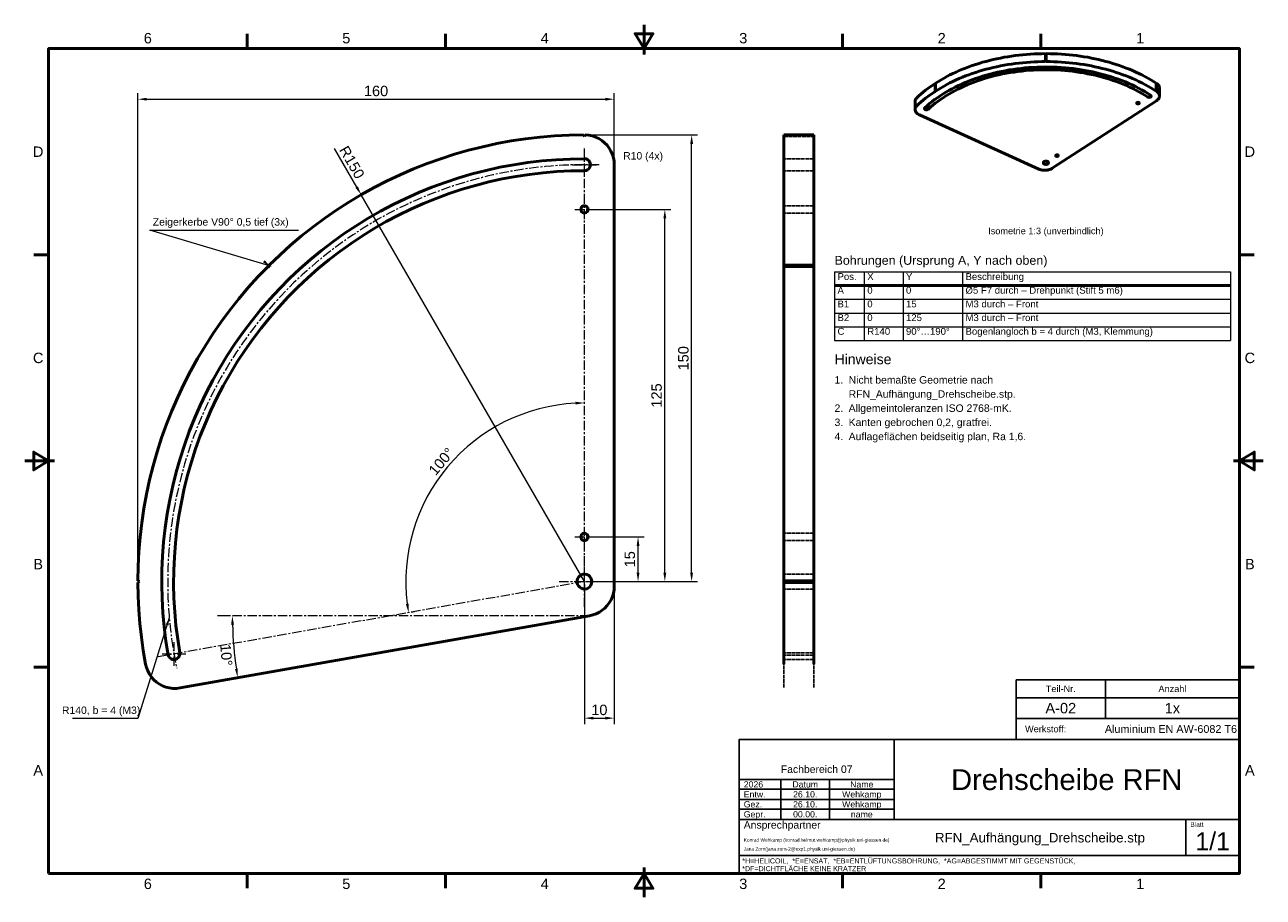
# Model space of a CAD drawing. Header units: metres. Extents: x 2 to 418, y 2 to 295.
import ezdxf
from ezdxf.enums import TextEntityAlignment as Align

# ---------------------------------------------------------------- set-up
doc = ezdxf.new("R2010")
doc.units = ezdxf.units.M
doc.linetypes.add('CENTER', pattern=[5.08, 3.175, -0.635, 0.635, -0.635])
doc.linetypes.add('DASHED', pattern=[1.524, 1.27, -0.254])
for name, color, linetype, lineweight in [('DUENN', 7, 'CONTINUOUS', 18), ('MASS', 7, 'CONTINUOUS', 18), ('MITTE', 7, 'CENTER', 18), ('RAHMEN', 7, 'CONTINUOUS', 50), ('SCHRIFTFELD', 7, 'Continuous', 25), ('SICHT', 7, 'CONTINUOUS', 50), ('TEXT', 7, 'CONTINUOUS', 25), ('VERDECKT', 7, 'DASHED', 25)]:
    doc.layers.add(name, color=color, linetype=linetype, lineweight=lineweight)
doc.styles.add('ISO', font='arial.ttf')
doc.styles.get("Standard").update_dxf_attribs({"font": 'arial.ttf'})
doc.dimstyles.new('ISO_HZ', dxfattribs={"dimtxt": 3.5, "dimasz": 3, "dimexe": 2, "dimexo": 1, "dimgap": 1, "dimtad": 1, "dimtxsty": 'Standard', "dimcen": 2.5, "dimclrd": 7, "dimclre": 7, "dimclrt": 7, "dimazin": 3, "dimtfac": 1, "dimtmove": 0, "dimatfit": 3, "dimlwd": 18, "dimlwe": 18})

# ---------------------------------------------------------------- blocks, each defined once
blk = doc.blocks.new('_CLOSEDFILLED')
at = {"color": 0, "linetype": 'BYBLOCK'}
blk.add_solid([(-1, 0.16), (0, 0), (-1, -0.16)], dxfattribs=at)
blk = doc.blocks.new('*D1')
at = {"color": 7, "lineweight": 18}
for p, q in [((190, 169), (190, 170)), ((131.9, 97.75), (132.88, 97.93))]:
    blk.add_line(p, q, dxfattribs=at)
at = {"layer": 'Defpoints'}
for p in [(190, 168), (144.04, 146.57), (190, 108), (130.91, 97.58)]:
    blk.add_point(p, dxfattribs=at)
at = {"layer": 'MASS', "color": 7, "lineweight": 18}
blk.add_arc((190, 108), 60, 92.8648, -172.8648, dxfattribs=at)
at = {"layer": 'MASS', "color": 7, "xscale": 3, "yscale": 3}
for p, rotation in [((190, 168), 361.4323944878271), ((130.91, 97.58), -81.43239448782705)]:
    blk.add_blockref('_CLOSEDFILLED', p, dxfattribs=dict(at, rotation=rotation))
at = {"layer": 'MASS', "color": 7, "insert": (141.93, 148.33), "char_height": 3.5, "attachment_point": 5, "rotation": 50}
blk.add_mtext('100°', dxfattribs=at)
blk = doc.blocks.new('*D8')
at = {"color": 7, "lineweight": 18}
for p, q in [((70.74, 96.54), (69.74, 96.54)), ((72.58, 75.53), (71.59, 75.35))]:
    blk.add_line(p, q, dxfattribs=at)
at = {"layer": 'Defpoints'}
for p in [(71.74, 96.54), (191.74, 96.54), (72.2, 86.08), (73.56, 75.7)]:
    blk.add_point(p, dxfattribs=at)
at = {"layer": 'MASS', "color": 7, "lineweight": 18}
blk.add_arc((191.74, 96.54), 120, 181.4324, -171.4324, dxfattribs=at)
at = {"layer": 'MASS', "color": 7, "xscale": 3, "yscale": 3}
for p, rotation in [((71.74, 96.54), 90.71619724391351), ((73.56, 75.7), -80.71619724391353)]:
    blk.add_blockref('_CLOSEDFILLED', p, dxfattribs=dict(at, rotation=rotation))
at = {"layer": 'MASS', "color": 7, "insert": (69.67, 83.35), "char_height": 3.5, "attachment_point": 5, "rotation": 275}
blk.add_mtext('10°', dxfattribs=at)

msp = doc.modelspace()

# ---------------------------------------------------------------- linework, layer by layer
at = {"layer": 'DUENN'}
for p, q in [((274, 212), (407, 212)), ((274, 212), (274, 189)), ((284, 212), (284, 189)), ((297, 212), (297, 189)), ((317, 212), (317, 189)), ((407, 212), (407, 189)), ((274, 202.8), (407, 202.8)), ((274, 198.2), (407, 198.2)), ((274, 193.6), (407, 193.6)), ((274, 189), (407, 189))]:
    msp.add_line(p, q, dxfattribs=at)
at = {"layer": 'MASS'}
for points in [[(84.2, 214), (44, 226), (94, 226)], [(50.533, 95.798), (40, 62), (18, 62)]]:
    msp.add_lwpolyline(points, dxfattribs=at)
for points in [[(84.2, 214), (82.649, 215.961), (82.008, 215.202)], [(50.533, 95.798), (49.33, 93.607), (50.278, 93.311)]]:
    msp.add_solid(points, dxfattribs=at)
at = {"layer": 'MITTE'}
for p, q in [((190, 108), (190, 254)), ((190, 244), (190, 252)), ((186, 248), (194, 248)), ((186.75, 233), (193.25, 233)), ((190, 229.75), (190, 236.25)), ((190, 119.75), (190, 126.25)), ((186.75, 123), (193.25, 123)), ((190, 99.5), (190, 116.5)), ((190, 108), (46.218, 82.647)), ((181.5, 108), (198.5, 108)), ((191.74, 96.54), (66.74, 96.54)), ((52.127, 79.689), (52.127, 87.689)), ((48.127, 83.689), (56.127, 83.689))]:
    msp.add_line(p, q, dxfattribs=at)
msp.add_arc((190, 108), 140, 88, 192, dxfattribs=at)
at = {"layer": 'RAHMEN'}
for p, q in [((76.667, 287), (76.667, 292)), ((143.333, 287), (143.333, 292)), ((210, 295), (210, 285)), ((210, 287), (210, 292)), ((276.667, 287), (276.667, 292)), ((343.333, 287), (343.333, 292)), ((10, 217.75), (5, 217.75)), ((410, 217.75), (415, 217.75)), ((2, 148.5), (12, 148.5)), ((10, 148.5), (5, 148.5)), ((418, 148.5), (408, 148.5)), ((410, 148.5), (415, 148.5)), ((10, 79.25), (5, 79.25)), ((410, 79.25), (415, 79.25)), ((76.667, 10), (76.667, 5)), ((143.333, 10), (143.333, 5)), ((210, 2), (210, 12)), ((210, 10), (210, 5)), ((276.667, 10), (276.667, 5)), ((343.333, 10), (343.333, 5))]:
    msp.add_line(p, q, dxfattribs=at)
for points in [[(210, 287), (213, 292), (207, 292)], [(10, 10), (410, 10), (410, 287), (10, 287)], [(10, 148.5), (5, 151.5), (5, 145.5)], [(410, 148.5), (415, 145.5), (415, 151.5)], [(210, 10), (207, 5), (213, 5)]]:
    msp.add_lwpolyline(points, close=True, dxfattribs=at)
at = {"layer": 'SCHRIFTFELD'}
for p, q in [((335, 75), (410, 75)), ((335, 75), (335, 55)), ((365, 75), (365, 62)), ((335, 69), (410, 69)), ((335, 62), (410, 62)), ((294, 55), (294, 28.1)), ((242, 41.5), (294, 41.5)), ((242, 38.3), (294, 38.3)), ((256, 41.5), (256, 28.1)), ((272.3, 41.5), (272.3, 28.1)), ((242, 34.8), (294, 34.8)), ((242, 31.6), (294, 31.6)), ((242, 28.1), (410, 28.1)), ((392, 28.1), (392, 16)), ((242, 16), (410, 16))]:
    msp.add_line(p, q, dxfattribs=at)
msp.add_lwpolyline([(242, 10), (410, 10), (410, 55), (242, 55)], close=True, dxfattribs=at)
at = {"layer": 'SICHT'}
msp.add_line((274, 207.4), (407, 207.4), dxfattribs=at)
for points in [[(307.948, 275.399), (308.868, 275.977), (309.809, 276.541), (310.771, 277.089), (311.753, 277.623), (312.755, 278.14), (313.777, 278.641), (314.817, 279.127), (315.875, 279.595), (316.95, 280.047), (318.042, 280.482), (319.15, 280.899), (320.274, 281.299), (321.412, 281.68), (322.565, 282.044), (323.731, 282.389), (324.909, 282.716), (326.1, 283.024), (327.301, 283.313), (328.514, 283.583), (329.736, 283.834), (330.967, 284.066), (332.207, 284.278), (333.454, 284.47), (334.708, 284.643), (335.969, 284.795), (337.234, 284.928), (338.505, 285.041), (339.779, 285.133), (341.056, 285.206), (342.336, 285.258), (343.617, 285.29), (344.899, 285.302)], [(344.899, 285.302), (345, 285.188)], [(344.899, 282.633), (344.899, 285.302)], [(345, 285.188), (345.101, 285.302)], [(345, 285.188), (345, 282.52)], [(345.101, 285.302), (345.101, 282.633)], [(345.101, 285.302), (346.383, 285.29), (347.664, 285.258), (348.944, 285.206), (350.221, 285.133), (351.495, 285.041), (352.766, 284.928), (354.031, 284.795), (355.292, 284.643), (356.546, 284.47), (357.793, 284.278), (359.033, 284.066), (360.264, 283.834), (361.486, 283.583), (362.699, 283.313), (363.9, 283.024), (365.091, 282.716), (366.269, 282.389), (367.435, 282.044), (368.588, 281.68), (369.726, 281.299), (370.85, 280.899), (371.958, 280.482), (373.05, 280.047), (374.125, 279.595), (375.183, 279.127), (376.223, 278.641), (377.245, 278.14), (378.247, 277.623), (379.229, 277.089), (380.191, 276.541), (381.132, 275.977), (382.052, 275.399)], [(380.143, 271.403), (379.172, 272.015), (378.175, 272.609), (377.154, 273.185), (376.108, 273.743), (375.04, 274.283), (373.949, 274.803), (372.837, 275.304), (371.704, 275.786), (370.551, 276.247), (369.379, 276.687), (368.189, 277.107), (366.982, 277.505), (365.758, 277.882), (364.519, 278.238), (363.266, 278.571), (361.998, 278.882), (360.719, 279.171), (359.427, 279.437), (358.125, 279.68), (356.813, 279.9), (355.492, 280.097), (354.164, 280.27), (352.828, 280.42), (351.487, 280.546), (350.141, 280.649), (348.791, 280.728), (347.439, 280.783), (346.084, 280.814), (344.729, 280.821), (343.374, 280.804), (342.02, 280.764), (340.668, 280.699), (339.32, 280.611), (337.976, 280.499), (336.637, 280.363), (335.304, 280.204), (333.978, 280.021), (332.661, 279.815), (331.353, 279.585), (330.055, 279.333), (328.768, 279.058), (327.493, 278.76), (326.231, 278.44), (324.983, 278.098), (323.751, 277.734), (322.533, 277.348), (321.333, 276.941), (320.15, 276.513), (318.986, 276.065), (317.841, 275.595), (316.716, 275.106), (315.612, 274.597), (314.53, 274.069), (313.471, 273.522), (312.435, 272.957), (311.423, 272.373), (310.437, 271.772), (309.476, 271.154), (308.541, 270.519), (307.634, 269.867), (306.754, 269.2), (305.903, 268.518), (305.081, 267.821), (304.288, 267.109)], [(305.435, 266.59), (306.205, 267.281), (307.004, 267.959), (307.831, 268.622), (308.686, 269.27), (309.568, 269.903), (310.476, 270.52), (311.41, 271.121), (312.369, 271.706), (313.352, 272.273), (314.359, 272.822), (315.388, 273.354), (316.44, 273.867), (317.512, 274.361), (318.606, 274.837), (319.718, 275.293), (320.85, 275.729), (322, 276.145), (323.166, 276.54), (324.349, 276.915), (325.547, 277.269), (326.76, 277.602), (327.986, 277.913), (329.225, 278.202), (330.476, 278.469), (331.737, 278.714), (333.009, 278.937), (334.289, 279.137), (335.577, 279.315), (336.872, 279.47), (338.174, 279.602), (339.48, 279.711), (340.79, 279.797), (342.104, 279.859), (343.42, 279.899), (344.737, 279.915), (346.054, 279.908), (347.37, 279.878), (348.685, 279.825), (349.996, 279.748), (351.304, 279.648), (352.608, 279.525), (353.906, 279.38), (355.197, 279.211), (356.48, 279.02), (357.755, 278.806), (359.021, 278.57), (360.276, 278.311), (361.52, 278.031), (362.751, 277.729), (363.969, 277.405), (365.173, 277.059), (366.363, 276.693), (367.536, 276.306), (368.692, 275.898), (369.831, 275.47), (370.952, 275.022), (372.053, 274.554), (373.134, 274.067), (374.194, 273.561), (375.232, 273.037), (376.248, 272.495), (377.241, 271.934), (378.209, 271.357), (379.153, 270.763)], [(307.948, 272.73), (308.868, 273.309), (309.809, 273.872), (310.771, 274.421), (311.753, 274.954), (312.755, 275.471), (313.777, 275.973), (314.817, 276.458), (315.875, 276.927), (316.95, 277.378), (318.042, 277.813), (319.15, 278.23), (320.274, 278.63), (321.412, 279.012), (322.565, 279.375), (323.731, 279.721), (324.909, 280.047), (326.1, 280.355), (327.301, 280.645), (328.514, 280.915), (329.736, 281.166), (330.967, 281.397), (332.207, 281.609), (333.454, 281.801), (334.708, 281.974), (335.969, 282.127), (337.234, 282.259), (338.505, 282.372), (339.779, 282.465), (341.056, 282.537), (342.336, 282.589), (343.617, 282.621), (344.899, 282.633)], [(345, 282.52), (344.899, 282.633)], [(345.101, 282.633), (345, 282.52)], [(345.101, 282.633), (346.383, 282.621), (347.664, 282.589), (348.944, 282.537), (350.221, 282.465), (351.495, 282.372), (352.766, 282.259), (354.031, 282.127), (355.292, 281.974), (356.546, 281.801), (357.793, 281.609), (359.033, 281.397), (360.264, 281.166), (361.486, 280.915), (362.699, 280.645), (363.9, 280.355), (365.091, 280.047), (366.269, 279.721), (367.435, 279.375), (368.588, 279.012), (369.726, 278.63), (370.85, 278.23), (371.958, 277.813), (373.05, 277.378), (374.125, 276.927), (375.183, 276.458), (376.223, 275.973), (377.245, 275.471), (378.247, 274.954), (379.229, 274.421), (380.191, 273.872), (381.132, 273.309), (382.052, 272.73)], [(301.656, 270.501), (302.349, 271.141), (303.064, 271.77), (303.801, 272.388), (304.56, 272.995), (305.34, 273.591), (306.142, 274.175), (306.964, 274.747), (307.806, 275.307)], [(307.806, 275.307), (307.948, 275.282)], [(307.806, 272.638), (307.806, 275.307)], [(307.948, 275.399), (307.948, 272.73)], [(382.052, 272.73), (382.052, 275.399)], [(382.052, 275.282), (382.193, 275.306)], [(382.193, 275.306), (382.193, 272.638)], [(383.148, 273.752), (383.133, 273.966), (383.086, 274.178), (383.008, 274.386), (382.901, 274.588), (382.764, 274.783), (382.599, 274.969), (382.409, 275.144), (382.193, 275.306)], [(301.656, 270.501), (301.517, 270.357), (301.394, 270.208), (301.289, 270.052), (301.202, 269.892), (301.134, 269.728), (301.085, 269.561), (301.056, 269.393), (301.046, 269.223)], [(301.656, 267.832), (302.349, 268.472), (303.064, 269.101), (303.801, 269.719), (304.56, 270.327), (305.34, 270.922), (306.142, 271.506), (306.964, 272.078), (307.806, 272.638)], [(308.001, 272.604), (307.806, 272.638)], [(307.948, 272.73), (308.001, 272.604)], [(379.153, 270.763), (379.318, 270.684), (379.512, 270.639), (379.717, 270.632), (379.916, 270.665), (380.092, 270.733), (380.23, 270.831), (380.318, 270.951), (380.341, 271.016), (380.348, 271.083)], [(380.348, 271.083), (380.335, 271.171), (380.295, 271.256), (380.23, 271.335), (380.143, 271.403)], [(381.999, 272.604), (382.052, 272.73)], [(382.193, 272.638), (381.999, 272.604)], [(383.148, 271.083), (383.131, 270.861), (383.081, 270.641), (382.998, 270.426), (382.882, 270.216), (382.735, 270.015), (382.558, 269.825), (382.354, 269.646), (382.123, 269.482)], [(382.193, 272.638), (382.409, 272.475), (382.599, 272.3), (382.764, 272.114), (382.901, 271.919), (383.008, 271.717), (383.086, 271.509), (383.133, 271.297), (383.148, 271.083)], [(383.148, 271.083), (383.148, 273.752)], [(301.046, 266.555), (301.046, 269.223)], [(301.046, 266.555), (301.056, 266.724), (301.085, 266.893), (301.134, 267.059), (301.202, 267.223), (301.289, 267.383), (301.394, 267.539), (301.517, 267.689), (301.656, 267.832)], [(302.539, 264.7), (302.21, 264.868), (301.915, 265.061), (301.657, 265.276), (301.441, 265.509), (301.27, 265.757), (301.146, 266.016), (301.071, 266.283), (301.046, 266.555)], [(304.288, 267.109), (304.214, 266.997), (304.189, 266.876)], [(304.189, 266.876), (304.197, 266.807), (304.221, 266.739), (304.262, 266.674), (304.317, 266.614), (304.466, 266.514), (304.655, 266.448), (304.867, 266.422), (305.08, 266.439), (305.275, 266.497), (305.435, 266.59)], [(305.435, 266.59), (305.435, 268.126)], [(382.123, 269.482), (347.077, 246.807)], [(375.506, 268.681), (375.514, 268.735), (375.538, 268.788), (375.632, 268.878)], [(376.366, 268.681), (376.358, 268.627), (376.333, 268.575), (376.24, 268.484), (376.101, 268.424), (375.936, 268.403), (375.771, 268.424), (375.632, 268.484), (375.538, 268.575), (375.514, 268.627), (375.506, 268.681)], [(375.632, 268.878), (375.733, 268.927), (375.852, 268.954), (375.978, 268.958), (376.101, 268.938), (376.209, 268.896), (376.294, 268.836), (376.348, 268.762), (376.366, 268.681)], [(342.594, 246.553), (302.539, 264.7)], [(84.138, 214.27), (87.654, 217.66), (91.279, 220.934), (95.008, 224.089), (98.838, 227.12), (102.765, 230.025), (106.784, 232.801), (110.892, 235.444), (115.083, 237.952), (119.354, 240.322), (123.7, 242.552), (128.116, 244.639), (132.597, 246.582), (137.14, 248.377), (141.739, 250.024), (146.388, 251.52), (151.084, 252.864), (155.821, 254.054), (160.595, 255.09), (165.4, 255.969), (170.23, 256.692), (175.082, 257.256), (179.95, 257.663), (184.828, 257.911), (189.711, 258)], [(190, 257.5), (189.711, 258)], [(190.286, 257.996), (190, 257.5)], [(190.286, 257.996), (191.467, 257.892), (192.628, 257.649), (193.751, 257.27), (194.822, 256.761), (195.825, 256.128), (196.746, 255.382), (197.572, 254.532), (198.292, 253.59), (198.895, 252.569), (199.373, 251.484), (199.72, 250.35), (199.93, 249.183), (200, 248)], [(267, 258), (257, 258)], [(257, 214.27), (257, 220.011), (257, 225.403), (257, 230.429), (257, 235.074), (257, 239.323), (257, 243.163), (257, 246.582), (257, 249.569), (257, 252.115), (257, 254.212), (257, 255.853), (257, 257.034), (257, 257.75), (257, 258)], [(267, 214.27), (267, 220.011), (267, 225.403), (267, 230.429), (267, 235.074), (267, 239.323), (267, 243.163), (267, 246.582), (267, 249.569), (267, 252.115), (267, 254.212), (267, 255.853), (267, 257.034), (267, 257.75), (267, 258)], [(190, 250), (185.235, 249.92), (180.475, 249.68), (175.726, 249.281), (170.993, 248.722), (166.281, 248.005), (161.596, 247.13), (156.943, 246.099), (152.328, 244.912), (147.755, 243.57), (143.229, 242.076), (138.756, 240.431), (134.341, 238.637), (129.988, 236.696), (125.703, 234.609), (121.491, 232.38), (117.355, 230.011), (113.302, 227.505), (109.335, 224.864), (105.459, 222.091), (101.678, 219.19), (97.996, 216.163), (94.418, 213.015), (90.948, 209.748), (87.589, 206.367), (84.346, 202.875), (81.222, 199.276), (78.22, 195.574), (75.344, 191.774), (72.597, 187.879), (69.983, 183.894), (67.504, 179.824), (65.163, 175.673), (62.962, 171.445), (60.904, 167.147), (58.992, 162.781), (57.228, 158.354), (55.613, 153.87), (54.149, 149.334), (52.839, 144.752), (51.682, 140.129), (50.682, 135.469), (49.839, 130.778), (49.153, 126.062), (48.627, 121.325), (48.259, 116.574), (48.051, 111.812), (48.003, 107.047), (48.115, 102.282), (48.387, 97.524), (48.818, 92.778), (49.409, 88.049), (50.157, 83.342)], [(190, 246), (190.518, 246.068), (191, 246.268), (191.414, 246.586), (191.732, 247), (191.932, 247.482), (192, 248), (191.932, 248.518), (191.732, 249), (191.414, 249.414), (191, 249.732), (190.518, 249.932), (190, 250)], [(348.282, 251.067), (348.29, 251.122), (348.315, 251.174), (348.408, 251.264)], [(349.143, 251.067), (349.134, 251.013), (349.11, 250.961), (349.017, 250.871), (348.877, 250.81), (348.712, 250.789), (348.548, 250.81), (348.408, 250.871), (348.315, 250.961), (348.29, 251.013), (348.282, 251.067)], [(348.408, 251.264), (348.509, 251.313), (348.628, 251.341), (348.754, 251.345), (348.877, 251.325), (348.985, 251.283), (349.07, 251.222), (349.124, 251.148), (349.143, 251.067)], [(54.097, 84.037), (53.369, 88.611), (52.795, 93.207), (52.376, 97.819), (52.112, 102.443), (52.003, 107.074), (52.05, 111.705), (52.252, 116.332), (52.609, 120.95), (53.121, 125.553), (53.787, 130.137), (54.607, 134.695), (55.579, 139.224), (56.702, 143.717), (57.976, 148.17), (59.398, 152.578), (60.968, 156.935), (62.683, 161.238), (64.541, 165.48), (66.54, 169.658), (68.679, 173.766), (70.954, 177.801), (73.364, 181.756), (75.905, 185.629), (78.574, 189.414), (81.369, 193.107), (84.286, 196.705), (87.322, 200.202), (90.474, 203.596), (93.738, 206.882), (97.111, 210.057), (100.588, 213.116), (104.165, 216.058), (107.84, 218.877), (111.607, 221.572), (115.462, 224.138), (119.402, 226.574), (123.421, 228.877), (127.514, 231.043), (131.679, 233.07), (135.909, 234.957), (140.199, 236.701), (144.546, 238.3), (148.945, 239.751), (153.389, 241.055), (157.875, 242.209), (162.396, 243.211), (166.949, 244.061), (171.528, 244.758), (176.128, 245.301), (180.743, 245.689), (185.369, 245.922), (190, 246)], [(200, 248), (200, 106.391)], [(347.077, 246.807), (346.852, 246.673), (346.609, 246.553), (346.352, 246.447), (346.081, 246.356), (345.799, 246.28), (345.508, 246.221), (345.21, 246.178), (344.907, 246.152), (344.602, 246.144), (344.297, 246.152), (343.994, 246.178), (343.696, 246.221), (343.405, 246.28), (343.123, 246.356), (342.852, 246.447), (342.594, 246.553)], [(344.125, 248.666), (344.142, 248.776), (344.192, 248.882), (344.272, 248.98), (344.381, 249.066), (344.514, 249.136), (344.665, 249.189), (344.829, 249.221), (345, 249.232), (345.171, 249.221), (345.335, 249.189), (345.486, 249.136), (345.619, 249.066), (345.728, 248.98), (345.808, 248.882), (345.858, 248.776), (345.875, 248.666)], [(345.619, 248.265), (345.412, 248.166), (345.171, 248.11), (344.914, 248.102), (344.665, 248.143), (344.445, 248.228), (344.352, 248.285), (344.272, 248.351), (344.209, 248.424), (344.163, 248.501), (344.134, 248.583), (344.125, 248.666)], [(345.875, 248.666), (345.858, 248.555), (345.808, 248.449), (345.728, 248.351), (345.619, 248.265)], [(188.77, 233), (188.845, 233.421), (189.058, 233.79), (189.385, 234.065), (189.786, 234.211), (190.214, 234.211), (190.615, 234.065), (190.942, 233.79), (191.155, 233.421), (191.23, 233), (191.155, 232.579), (190.942, 232.21), (190.615, 231.935), (190.214, 231.789), (189.786, 231.789), (189.385, 231.935), (189.058, 232.21), (188.845, 232.579), (188.77, 233)], [(40, 108.289), (40.089, 113.172), (40.337, 118.05), (40.744, 122.918), (41.308, 127.77), (42.031, 132.6), (42.91, 137.405), (43.946, 142.179), (45.136, 146.916), (46.48, 151.612), (47.976, 156.261), (49.623, 160.86), (51.418, 165.403), (53.361, 169.884), (55.448, 174.3), (57.678, 178.646), (60.048, 182.917), (62.556, 187.108), (65.199, 191.216), (67.975, 195.235), (70.88, 199.162), (73.911, 202.992), (77.066, 206.721), (80.34, 210.346), (83.73, 213.862)], [(84.288, 213.712), (83.73, 213.862)], [(84.138, 214.27), (84.288, 213.712)], [(257, 213.862), (257, 214.27)], [(257, 214.27), (267, 214.27)], [(267, 213.862), (257, 213.862)], [(257, 108.289), (257, 116.657), (257, 124.999), (257, 133.288), (257, 141.499), (257, 149.605), (257, 157.581), (257, 165.403), (257, 173.045), (257, 180.486), (257, 187.7), (257, 194.666), (257, 201.362), (257, 207.767), (257, 213.862)], [(267, 214.27), (267, 213.862)], [(267, 108.289), (267, 116.657), (267, 124.999), (267, 133.288), (267, 141.499), (267, 149.605), (267, 157.581), (267, 165.403), (267, 173.045), (267, 180.486), (267, 187.7), (267, 194.666), (267, 201.362), (267, 207.767), (267, 213.862)], [(188.77, 123), (188.845, 123.421), (189.058, 123.79), (189.385, 124.065), (189.786, 124.211), (190.214, 124.211), (190.615, 124.065), (190.942, 123.79), (191.155, 123.421), (191.23, 123), (191.155, 122.579), (190.942, 122.21), (190.615, 121.935), (190.214, 121.789), (189.786, 121.789), (189.385, 121.935), (189.058, 122.21), (188.845, 122.579), (188.77, 123)], [(40, 108.289), (40.5, 108)], [(192.5, 108), (192.421, 107.378), (192.191, 106.796), (191.822, 106.289), (191.34, 105.889), (190.773, 105.622), (190.157, 105.505), (189.532, 105.544), (188.936, 105.738), (188.406, 106.074), (187.977, 106.531), (187.676, 107.08), (187.52, 107.687), (187.52, 108.313), (187.676, 108.92), (187.977, 109.469), (188.406, 109.926), (188.936, 110.262), (189.532, 110.456), (190.157, 110.495), (190.773, 110.378), (191.34, 110.111), (191.822, 109.711), (192.191, 109.204), (192.421, 108.622), (192.5, 108)], [(257, 108.289), (267, 108.289)], [(257, 108), (257, 108.289)], [(267, 108.289), (267, 108)], [(40.5, 108), (40, 107.711)], [(42.583, 80.282), (41.803, 84.814), (41.162, 89.367), (40.661, 93.938), (40.3, 98.521), (40.08, 103.114), (40, 107.711)], [(200, 106.391), (199.932, 105.23), (199.73, 104.085), (199.397, 102.971), (198.936, 101.903), (198.355, 100.896), (197.66, 99.963), (196.862, 99.117), (195.972, 98.37), (195, 97.731), (193.961, 97.209), (192.868, 96.811), (191.736, 96.543)], [(257, 107.711), (257, 108)], [(257, 108), (267, 108)], [(267, 107.711), (257, 107.711)], [(257, 80.282), (257, 82.222), (257, 84.165), (257, 86.113), (257, 88.064), (257, 90.019), (257, 91.977), (257, 93.938), (257, 95.901), (257, 97.866), (257, 99.833), (257, 101.801), (257, 103.771), (257, 105.741), (257, 107.711)], [(267, 108), (267, 107.711)], [(267, 80.282), (267, 82.222), (267, 84.165), (267, 86.113), (267, 88.064), (267, 90.019), (267, 91.977), (267, 93.938), (267, 95.901), (267, 97.866), (267, 99.833), (267, 101.801), (267, 103.771), (267, 105.741), (267, 107.711)], [(191.736, 96.543), (54.147, 72.282)], [(50.157, 83.342), (50.361, 82.837), (50.693, 82.404), (51.129, 82.078), (51.636, 81.88), (52.179, 81.827), (52.715, 81.922), (53.206, 82.157), (53.616, 82.516), (53.914, 82.973), (54.078, 83.492), (54.097, 84.037)], [(54.147, 72.282), (52.956, 72.145), (51.758, 72.152), (50.568, 72.302), (49.405, 72.593), (48.285, 73.021), (47.225, 73.58), (46.239, 74.262), (45.342, 75.057), (44.546, 75.954), (43.863, 76.94), (43.304, 78), (42.875, 79.12), (42.583, 80.282)]]:
    msp.add_lwpolyline(points, dxfattribs=at)
at = {"layer": 'VERDECKT'}
for points in [[(84.138, 214.27), (87.654, 217.66), (91.279, 220.934), (95.008, 224.089), (98.838, 227.12), (102.765, 230.025), (106.784, 232.801), (110.892, 235.444), (115.083, 237.952), (119.354, 240.322), (123.7, 242.552), (128.116, 244.639), (132.597, 246.582), (137.14, 248.377), (141.739, 250.024), (146.388, 251.52), (151.084, 252.864), (155.821, 254.054), (160.595, 255.09), (165.4, 255.969), (170.23, 256.692), (175.082, 257.256), (179.95, 257.663), (184.828, 257.911), (189.711, 258)], [(189.711, 258), (190, 257.5)], [(190, 257.5), (190.286, 257.996)], [(200, 248), (199.93, 249.183), (199.72, 250.35), (199.373, 251.484), (198.895, 252.569), (198.292, 253.59), (197.572, 254.532), (196.746, 255.382), (195.825, 256.128), (194.822, 256.761), (193.751, 257.27), (192.628, 257.649), (191.467, 257.892), (190.286, 257.996)], [(257, 258), (257, 257.5)], [(257, 257.996), (267, 257.996)], [(257, 257.5), (257, 257.996)], [(257, 248), (257, 249.099), (257, 250.185), (257, 251.245), (257, 252.265), (257, 253.233), (257, 254.138), (257, 254.969), (257, 255.715), (257, 256.368), (257, 256.919), (257, 257.362), (257, 257.692), (257, 257.904), (257, 257.996)], [(267, 257.5), (267, 258)], [(267, 257.996), (267, 257.5)], [(267, 257.996), (267, 257.904), (267, 257.692), (267, 257.362), (267, 256.919), (267, 256.368), (267, 255.715), (267, 254.969), (267, 254.138), (267, 253.233), (267, 252.265), (267, 251.245), (267, 250.185), (267, 249.099), (267, 248)], [(257, 257.5), (267, 257.5)], [(190, 250), (185.235, 249.92), (180.475, 249.68), (175.726, 249.281), (170.993, 248.722), (166.281, 248.005), (161.596, 247.13), (156.943, 246.099), (152.328, 244.912), (147.755, 243.57), (143.229, 242.076), (138.756, 240.431), (134.341, 238.637), (129.988, 236.696), (125.703, 234.609), (121.491, 232.38), (117.355, 230.011), (113.302, 227.505), (109.335, 224.864), (105.459, 222.091), (101.678, 219.19), (97.996, 216.163), (94.418, 213.015), (90.948, 209.748), (87.589, 206.367), (84.346, 202.875), (81.222, 199.276), (78.22, 195.574), (75.344, 191.774), (72.597, 187.879), (69.983, 183.894), (67.504, 179.824), (65.163, 175.673), (62.962, 171.445), (60.904, 167.147), (58.992, 162.781), (57.228, 158.354), (55.613, 153.87), (54.149, 149.334), (52.839, 144.752), (51.682, 140.129), (50.682, 135.469), (49.839, 130.778), (49.153, 126.062), (48.627, 121.325), (48.259, 116.574), (48.051, 111.812), (48.003, 107.047), (48.115, 102.282), (48.387, 97.524), (48.818, 92.778), (49.409, 88.049), (50.157, 83.342)], [(190, 246), (190.518, 246.068), (191, 246.268), (191.414, 246.586), (191.732, 247), (191.932, 247.482), (192, 248), (191.932, 248.518), (191.732, 249), (191.414, 249.414), (191, 249.732), (190.518, 249.932), (190, 250)], [(267, 250), (257, 250)], [(257, 250), (257, 248.898), (257, 245.609), (257, 240.184), (257, 232.707), (257, 223.295), (257, 212.093), (257, 199.276), (257, 185.042), (257, 169.611), (257, 153.225), (257, 136.137), (257, 118.612), (257, 100.922), (257, 83.342)], [(257, 246), (257, 246.05), (257, 246.198), (257, 246.436), (257, 246.753), (257, 247.132), (257, 247.555), (257, 248), (257, 248.445), (257, 248.868), (257, 249.247), (257, 249.564), (257, 249.802), (257, 249.95), (257, 250)], [(267, 246), (267, 246.05), (267, 246.198), (267, 246.436), (267, 246.753), (267, 247.132), (267, 247.555), (267, 248), (267, 248.445), (267, 248.868), (267, 249.247), (267, 249.564), (267, 249.802), (267, 249.95), (267, 250)], [(267, 250), (267, 248.898), (267, 245.609), (267, 240.184), (267, 232.707), (267, 223.295), (267, 212.093), (267, 199.276), (267, 185.042), (267, 169.611), (267, 153.225), (267, 136.137), (267, 118.612), (267, 100.922), (267, 83.342)], [(54.097, 84.037), (53.369, 88.611), (52.795, 93.207), (52.376, 97.819), (52.112, 102.443), (52.003, 107.074), (52.05, 111.705), (52.252, 116.332), (52.609, 120.95), (53.121, 125.553), (53.787, 130.137), (54.607, 134.695), (55.579, 139.224), (56.702, 143.717), (57.976, 148.17), (59.398, 152.578), (60.968, 156.935), (62.683, 161.238), (64.541, 165.48), (66.54, 169.658), (68.679, 173.766), (70.954, 177.801), (73.364, 181.756), (75.905, 185.629), (78.574, 189.414), (81.369, 193.107), (84.286, 196.705), (87.322, 200.202), (90.474, 203.596), (93.738, 206.882), (97.111, 210.057), (100.588, 213.116), (104.165, 216.058), (107.84, 218.877), (111.607, 221.572), (115.462, 224.138), (119.402, 226.574), (123.421, 228.877), (127.514, 231.043), (131.679, 233.07), (135.909, 234.957), (140.199, 236.701), (144.546, 238.3), (148.945, 239.751), (153.389, 241.055), (157.875, 242.209), (162.396, 243.211), (166.949, 244.061), (171.528, 244.758), (176.128, 245.301), (180.743, 245.689), (185.369, 245.922), (190, 246)], [(200, 248), (200, 106.391)], [(257, 248), (257, 106.391)], [(267, 246), (257, 246)], [(257, 84.037), (257, 101.121), (257, 118.313), (257, 135.344), (257, 151.951), (257, 167.876), (257, 182.871), (257, 196.705), (257, 209.161), (257, 220.047), (257, 229.195), (257, 236.461), (257, 241.733), (257, 244.929), (257, 246)], [(267, 248), (267, 106.391)], [(267, 84.037), (267, 101.121), (267, 118.313), (267, 135.344), (267, 151.951), (267, 167.876), (267, 182.871), (267, 196.705), (267, 209.161), (267, 220.047), (267, 229.195), (267, 236.461), (267, 241.733), (267, 244.929), (267, 246)], [(188.77, 233), (188.845, 232.579), (189.058, 232.21), (189.385, 231.935), (189.786, 231.789), (190.214, 231.789), (190.615, 231.935), (190.942, 232.21), (191.155, 232.579), (191.23, 233), (191.155, 233.421), (190.942, 233.79), (190.615, 234.065), (190.214, 234.211), (189.786, 234.211), (189.385, 234.065), (189.058, 233.79), (188.845, 233.421), (188.77, 233)], [(257, 231.77), (257, 231.801), (257, 231.892), (257, 232.039), (257, 232.233), (257, 232.467), (257, 232.726), (257, 233), (257, 233.274), (257, 233.533), (257, 233.767), (257, 233.961), (257, 234.108), (257, 234.199), (257, 234.23)], [(257, 234.23), (257, 234.222), (257, 234.199), (257, 234.161), (257, 234.108), (257, 234.041), (257, 233.961), (257, 233.869), (257, 233.767), (257, 233.654), (257, 233.533), (257, 233.406), (257, 233.274), (257, 233.138), (257, 233)], [(267, 234.23), (257, 234.23)], [(257, 233), (257, 232.862), (257, 232.726), (257, 232.594), (257, 232.467), (257, 232.346), (257, 232.233), (257, 232.131), (257, 232.039), (257, 231.959), (257, 231.892), (257, 231.839), (257, 231.801), (257, 231.778), (257, 231.77)], [(267, 233), (267, 233.138), (267, 233.274), (267, 233.406), (267, 233.533), (267, 233.654), (267, 233.767), (267, 233.869), (267, 233.961), (267, 234.041), (267, 234.108), (267, 234.161), (267, 234.199), (267, 234.222), (267, 234.23)], [(267, 234.23), (267, 234.199), (267, 234.108), (267, 233.961), (267, 233.767), (267, 233.533), (267, 233.274), (267, 233), (267, 232.726), (267, 232.467), (267, 232.233), (267, 232.039), (267, 231.892), (267, 231.801), (267, 231.77)], [(267, 231.77), (267, 231.778), (267, 231.801), (267, 231.839), (267, 231.892), (267, 231.959), (267, 232.039), (267, 232.131), (267, 232.233), (267, 232.346), (267, 232.467), (267, 232.594), (267, 232.726), (267, 232.862), (267, 233)], [(267, 231.77), (257, 231.77)], [(40, 108.289), (40.089, 113.172), (40.337, 118.05), (40.744, 122.918), (41.308, 127.77), (42.031, 132.6), (42.91, 137.405), (43.946, 142.179), (45.136, 146.916), (46.48, 151.612), (47.976, 156.261), (49.623, 160.86), (51.418, 165.403), (53.361, 169.884), (55.448, 174.3), (57.678, 178.646), (60.048, 182.917), (62.556, 187.108), (65.199, 191.216), (67.975, 195.235), (70.88, 199.162), (73.911, 202.992), (77.066, 206.721), (80.34, 210.346), (83.73, 213.862)], [(83.73, 213.862), (84.288, 213.712)], [(84.288, 213.712), (84.138, 214.27)], [(257, 213.862), (257, 213.712)], [(257, 213.712), (257, 213.862)], [(257, 213.712), (267, 213.712)], [(267, 213.712), (267, 213.862)], [(267, 213.862), (267, 213.712)], [(188.77, 123), (188.845, 122.579), (189.058, 122.21), (189.385, 121.935), (189.786, 121.789), (190.214, 121.789), (190.615, 121.935), (190.942, 122.21), (191.155, 122.579), (191.23, 123), (191.155, 123.421), (190.942, 123.79), (190.615, 124.065), (190.214, 124.211), (189.786, 124.211), (189.385, 124.065), (189.058, 123.79), (188.845, 123.421), (188.77, 123)], [(257, 121.77), (257, 121.801), (257, 121.892), (257, 122.039), (257, 122.233), (257, 122.467), (257, 122.726), (257, 123), (257, 123.274), (257, 123.533), (257, 123.767), (257, 123.961), (257, 124.108), (257, 124.199), (257, 124.23)], [(257, 124.23), (257, 124.222), (257, 124.199), (257, 124.161), (257, 124.108), (257, 124.041), (257, 123.961), (257, 123.869), (257, 123.767), (257, 123.654), (257, 123.533), (257, 123.406), (257, 123.274), (257, 123.138), (257, 123)], [(267, 124.23), (257, 124.23)], [(257, 123), (257, 122.862), (257, 122.726), (257, 122.594), (257, 122.467), (257, 122.346), (257, 122.233), (257, 122.131), (257, 122.039), (257, 121.959), (257, 121.892), (257, 121.839), (257, 121.801), (257, 121.778), (257, 121.77)], [(267, 121.77), (257, 121.77)], [(267, 123), (267, 123.138), (267, 123.274), (267, 123.406), (267, 123.533), (267, 123.654), (267, 123.767), (267, 123.869), (267, 123.961), (267, 124.041), (267, 124.108), (267, 124.161), (267, 124.199), (267, 124.222), (267, 124.23)], [(267, 124.23), (267, 124.199), (267, 124.108), (267, 123.961), (267, 123.767), (267, 123.533), (267, 123.274), (267, 123), (267, 122.726), (267, 122.467), (267, 122.233), (267, 122.039), (267, 121.892), (267, 121.801), (267, 121.77)], [(267, 121.77), (267, 121.778), (267, 121.801), (267, 121.839), (267, 121.892), (267, 121.959), (267, 122.039), (267, 122.131), (267, 122.233), (267, 122.346), (267, 122.467), (267, 122.594), (267, 122.726), (267, 122.862), (267, 123)], [(40.5, 108), (40, 108.289)], [(192.5, 108), (192.421, 108.622), (192.191, 109.204), (191.822, 109.711), (191.34, 110.111), (190.773, 110.378), (190.157, 110.495), (189.532, 110.456), (188.936, 110.262), (188.406, 109.926), (187.977, 109.469), (187.676, 108.92), (187.52, 108.313), (187.52, 107.687), (187.676, 107.08), (187.977, 106.531), (188.406, 106.074), (188.936, 105.738), (189.532, 105.544), (190.157, 105.505), (190.773, 105.622), (191.34, 105.889), (191.822, 106.289), (192.191, 106.796), (192.421, 107.378), (192.5, 108)], [(257, 108), (257, 108.28), (257, 108.556), (257, 108.826), (257, 109.085), (257, 109.33), (257, 109.559), (257, 109.768), (257, 109.955), (257, 110.117), (257, 110.252), (257, 110.36), (257, 110.437), (257, 110.484), (257, 110.5)], [(257, 110.5), (257, 110.437), (257, 110.252), (257, 109.955), (257, 109.559), (257, 109.085), (257, 108.556), (257, 108), (257, 107.444), (257, 106.915), (257, 106.441), (257, 106.045), (257, 105.748), (257, 105.563), (257, 105.5)], [(267, 110.5), (257, 110.5)], [(267, 105.5), (267, 105.563), (267, 105.748), (267, 106.045), (267, 106.441), (267, 106.915), (267, 107.444), (267, 108), (267, 108.556), (267, 109.085), (267, 109.559), (267, 109.955), (267, 110.252), (267, 110.437), (267, 110.5)], [(267, 110.5), (267, 110.484), (267, 110.437), (267, 110.36), (267, 110.252), (267, 110.117), (267, 109.955), (267, 109.768), (267, 109.559), (267, 109.33), (267, 109.085), (267, 108.826), (267, 108.556), (267, 108.28), (267, 108)], [(40, 107.711), (40.5, 108)], [(42.583, 80.282), (41.803, 84.814), (41.162, 89.367), (40.661, 93.938), (40.3, 98.521), (40.08, 103.114), (40, 107.711)], [(191.736, 96.543), (192.868, 96.811), (193.961, 97.209), (195, 97.731), (195.972, 98.37), (196.862, 99.117), (197.66, 99.963), (198.355, 100.896), (198.936, 101.903), (199.397, 102.971), (199.73, 104.085), (199.932, 105.23), (200, 106.391)], [(257, 105.5), (257, 105.516), (257, 105.563), (257, 105.64), (257, 105.748), (257, 105.883), (257, 106.045), (257, 106.232), (257, 106.441), (257, 106.67), (257, 106.915), (257, 107.174), (257, 107.444), (257, 107.72), (257, 108)], [(257, 96.543), (257, 96.765), (257, 97.082), (257, 97.492), (257, 97.991), (257, 98.573), (257, 99.232), (257, 99.963), (257, 100.758), (257, 101.608), (257, 102.507), (257, 103.443), (257, 104.41), (257, 105.395), (257, 106.391)], [(267, 105.5), (257, 105.5)], [(267, 108), (267, 107.72), (267, 107.444), (267, 107.174), (267, 106.915), (267, 106.67), (267, 106.441), (267, 106.232), (267, 106.045), (267, 105.883), (267, 105.748), (267, 105.64), (267, 105.563), (267, 105.516), (267, 105.5)], [(267, 106.391), (267, 105.395), (267, 104.41), (267, 103.443), (267, 102.507), (267, 101.608), (267, 100.758), (267, 99.963), (267, 99.232), (267, 98.573), (267, 97.991), (267, 97.492), (267, 97.082), (267, 96.765), (267, 96.543)], [(191.736, 96.543), (54.147, 72.282)], [(257, 96.543), (257, 72.282)], [(267, 96.543), (267, 72.282)], [(50.157, 83.342), (50.361, 82.837), (50.693, 82.404), (51.129, 82.078), (51.636, 81.88), (52.179, 81.827), (52.715, 81.922), (53.206, 82.157), (53.616, 82.516), (53.914, 82.973), (54.078, 83.492), (54.097, 84.037)], [(267, 84.037), (257, 84.037)], [(257, 81.826), (257, 81.84), (257, 81.883), (257, 81.953), (257, 82.051), (257, 82.173), (257, 82.32), (257, 82.488), (257, 82.675), (257, 82.878), (257, 83.096), (257, 83.323), (257, 83.558), (257, 83.797), (257, 84.037)], [(267, 83.342), (257, 83.342)], [(257, 83.342), (257, 83.16), (257, 82.985), (257, 82.817), (257, 82.658), (257, 82.51), (257, 82.373), (257, 82.25), (257, 82.14), (257, 82.046), (257, 81.968), (257, 81.906), (257, 81.861), (257, 81.835), (257, 81.826)], [(267, 81.826), (267, 81.84), (267, 81.883), (267, 81.953), (267, 82.051), (267, 82.173), (267, 82.32), (267, 82.488), (267, 82.675), (267, 82.878), (267, 83.096), (267, 83.323), (267, 83.558), (267, 83.797), (267, 84.037)], [(267, 83.342), (267, 83.16), (267, 82.985), (267, 82.817), (267, 82.658), (267, 82.51), (267, 82.373), (267, 82.25), (267, 82.14), (267, 82.046), (267, 81.968), (267, 81.906), (267, 81.861), (267, 81.835), (267, 81.826)], [(42.583, 80.282), (42.875, 79.12), (43.304, 78), (43.863, 76.94), (44.546, 75.954), (45.342, 75.057), (46.239, 74.262), (47.225, 73.58), (48.285, 73.021), (49.405, 72.593), (50.568, 72.302), (51.758, 72.152), (52.956, 72.145), (54.147, 72.282)], [(267, 81.826), (257, 81.826)]]:
    msp.add_lwpolyline(points, dxfattribs=at)

# ---------------------------------------------------------------- texts
at = {"layer": 'RAHMEN', "style": 'ISO'}
for s, p in [('6', (43.333, 290.5)), ('5', (110, 290.5)), ('4', (176.667, 290.5)), ('3', (243.333, 290.5)), ('2', (310, 290.5)), ('1', (376.667, 290.5)), ('D', (6.5, 252.375)), ('D', (413.5, 252.375)), ('C', (6.5, 183.125)), ('C', (413.5, 183.125)), ('B', (6.5, 113.875)), ('B', (413.5, 113.875)), ('A', (6.5, 44.625)), ('A', (413.5, 44.625)), ('6', (43.333, 6.5)), ('5', (110, 6.5)), ('4', (176.667, 6.5)), ('3', (243.333, 6.5)), ('2', (310, 6.5)), ('1', (376.667, 6.5))]:
    msp.add_text(s, height=3.5, dxfattribs=at).set_placement(p, align=Align.MIDDLE_CENTER)
at = {"layer": 'SCHRIFTFELD', "style": 'ISO'}
for s, height, p in [('Teil-Nr.', 2.2, (350, 72)), ('Anzahl', 2.2, (387.5, 72)), ('Fachbereich 07', 2.5, (268, 45))]:
    msp.add_text(s, height=height, dxfattribs=at).set_placement(p, align=Align.MIDDLE_CENTER)
for s, height, p in [('Werkstoff:', 2.2, (338, 58.5)), ('Ansprechpartner', 2.5, (243.5, 26.3)), ('Blatt', 1.6, (393.5, 26.4))]:
    msp.add_text(s, height=height, dxfattribs=at).set_placement(p, align=Align.MIDDLE_LEFT)
at = {"layer": 'SCHRIFTFELD', "color": 8, "style": 'ISO'}
for s, p in [('*H=HELICOIL,  *E=ENSAT,  *EB=ENTLÜFTUNGSBOHRUNG,  *AG=ABGESTIMMT MIT GEGENSTÜCK,', (243, 14.2)), ('*DF=DICHTFLÄCHE KEINE KRATZER', (243, 11.6))]:
    msp.add_text(s, height=1.7, dxfattribs=at).set_placement(p, align=Align.MIDDLE_LEFT)
at = {"layer": 'TEXT'}
for s, height, p in [('R10 (4x)', 2.5, (203, 249)), ('Zeigerkerbe V90° 0,5 tief (3x)', 2.5, (45, 226.8)), ('Bohrungen (Ursprung A, Y nach oben)', 3, (274, 213.5)), ('Pos.', 2.3, (275, 208.6)), ('X', 2.3, (285, 208.6)), ('Y', 2.3, (298, 208.6)), ('Beschreibung', 2.3, (318, 208.6)), ('A', 2.3, (275, 204)), ('0', 2.3, (285, 204)), ('0', 2.3, (298, 204)), ('%%c5 F7 durch – Drehpunkt (Stift 5 m6)', 2.3, (318, 204)), ('B1', 2.3, (275, 199.4)), ('0', 2.3, (285, 199.4)), ('15', 2.3, (298, 199.4)), ('M3 durch – Front', 2.3, (318, 199.4)), ('B2', 2.3, (275, 194.8)), ('0', 2.3, (285, 194.8)), ('125', 2.3, (298, 194.8)), ('M3 durch – Front', 2.3, (318, 194.8)), ('C', 2.3, (275, 190.2)), ('R140', 2.3, (285, 190.2)), ('90°…190°', 2.3, (298, 190.2)), ('Bogenlangloch b = 4 durch (M3, Klemmung)', 2.3, (318, 190.2)), ('R140, b = 4 (M3)', 2.5, (14.5, 62.8))]:
    msp.add_text(s, height=height, dxfattribs=at).set_placement(p, align=Align.BOTTOM_LEFT)
msp.add_text('Isometrie 1:3 (unverbindlich)', height=2.2, dxfattribs=at).set_placement((345, 224), align=Align.BOTTOM_CENTER)
for s, height, p in [('Hinweise', 3.375, (274, 181)), ('1.', 2.5, (274, 174.5)), ('Nicht bemaßte Geometrie nach', 2.5, (278.75, 174.5)), ('RFN_Aufhängung_Drehscheibe.stp.', 2.5, (278.75, 169.75)), ('2.', 2.5, (274, 165)), ('Allgemeintoleranzen ISO 2768-mK.', 2.5, (278.75, 165)), ('3.', 2.5, (274, 160.25)), ('Kanten gebrochen 0,2, gratfrei.', 2.5, (278.75, 160.25)), ('Auflageflächen beidseitig plan, Ra 1,6.', 2.5, (278.75, 155.5)), ('4.', 2.5, (274, 155.5))]:
    msp.add_text(s, height=height, dxfattribs=at).set_placement(p)
at = {"layer": 'TEXT', "color": 5, "style": 'ISO'}
for s, height, p in [('A-02', 3.5, (350, 65.5)), ('1x', 3.5, (387.5, 65.5)), ('Aluminium EN AW-6082 T6', 2.6, (387, 58.5)), ('Drehscheibe RFN', 7, (352, 41.5)), ('26.10.', 2.1, (264.15, 36.55)), ('Wehkamp', 2.1, (283.15, 36.55)), ('26.10.', 2.1, (264.15, 33.2)), ('Wehkamp', 2.1, (283.15, 33.2)), ('00.00.', 2.1, (264.15, 29.85)), ('name', 2.1, (283.15, 29.85)), ('RFN_Aufhängung_Drehscheibe.stp', 3.2, (343, 22)), ('1/1', 6, (401, 20.8))]:
    msp.add_text(s, height=height, dxfattribs=at).set_placement(p, align=Align.MIDDLE_CENTER)
msp.add_text('2026', height=2.1, dxfattribs=at).set_placement((243.5, 39.9), align=Align.MIDDLE_LEFT)
at = {"layer": 'TEXT', "style": 'ISO'}
for s, height, p in [('Entw.', 2.1, (243.5, 36.55)), ('Gez.', 2.1, (243.5, 33.2)), ('Gepr.', 2.1, (243.5, 29.85)), ('Konrad Wehkamp (konrad.helmut.wehkamp@physik.uni-giessen.de)', 1.15, (243.5, 21.2)), ('Jana Zorn(jana.zorn-2@exp1.physik.uni-giessen.de)', 1.15, (243.5, 18.2))]:
    msp.add_text(s, height=height, dxfattribs=at).set_placement(p, align=Align.MIDDLE_LEFT)
for s, p in [('Datum', (264.15, 39.9)), ('Name', (283.15, 39.9))]:
    msp.add_text(s, height=2.1, dxfattribs=at).set_placement(p, align=Align.MIDDLE_CENTER)

# ---------------------------------------------------------------- dimensions: what is measured, and where the dimension line sits
at = {"layer": 'MASS'}
for base, p1, p2 in [((40, 270), (40, 108), (200, 248)), ((190, 62.145), (190, 108), (200, 178))]:
    msp.add_linear_dim(base=base, p1=p1, p2=p2, dimstyle='ISO_HZ', override={"dimdec": 2, "dimlfac": 1}, dxfattribs=at).render()
for base, p2 in [((226, 108), (190, 258)), ((217, 108), (190, 233)), ((208, 108), (190, 123))]:
    msp.add_linear_dim(base=base, p1=(190, 108), p2=p2, angle=90, dimstyle='ISO_HZ', override={"dimdec": 2, "dimlfac": 1}, dxfattribs=at).render()
msp.add_radius_dim(center=(190, 108), mpoint=(115, 237.904), text='R150', dimstyle='ISO_HZ', override={"dimlfac": 1}, dxfattribs=at).render()
for base, center, p1, p2, text, picture, middle in [((144.037, 146.567), (190, 108), (190, 168), (130.912, 97.581), '100°', '*D1', (141.931, 148.335)), ((72.197, 86.081), (191.74, 96.54), (71.74, 96.54), (73.563, 75.702), '10°', '*D8', (69.457, 85.842))]:
    dim = msp.add_angular_dim_3p(base=base, center=center, p1=p1, p2=p2, text=text, dimstyle='ISO_HZ', override={"dimdec": 0}, dxfattribs=at)
    dim.commit()
    dim.dimension.update_dxf_attribs({"geometry": picture, "text_midpoint": middle})

doc.saveas('drawing.dxf')
